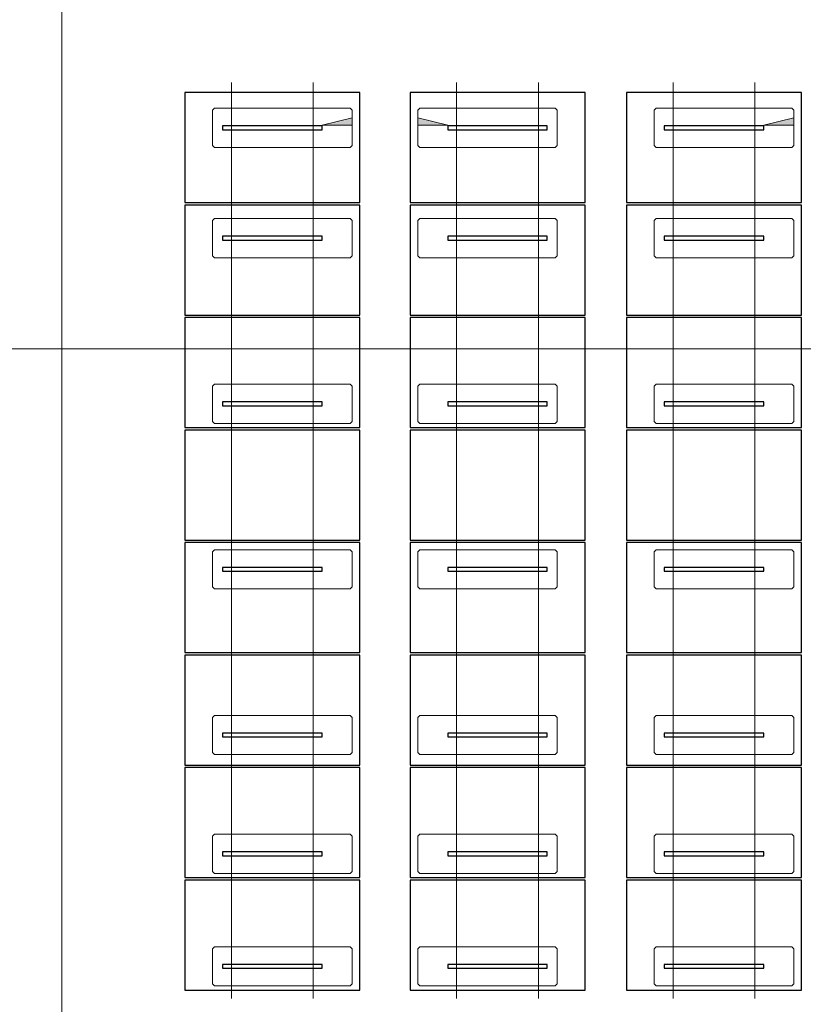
# Model space of a CAD drawing. Extents: x -720 to 300, y 62 to 1112.
# Tile 12 of 60: x -313 to -157, y 254 to 450. Entities that reach past the tile are written whole.
import ezdxf
from ezdxf.lldxf.tags import DXFTag

# ---------------------------------------------------------------- set-up
doc = ezdxf.new("R2010")
doc.units = 0
doc.layers.get('0').update_dxf_attribs({"lineweight": 13})
for name, color, linetype, lineweight in [('3_Solarbase', 7, 'Continuous', 25), ('70 -71 Achsen- 1 Gebäudeachsen', 7, 'STRICHPUNKT2-A06DN9U3MF', 18), ('ModuleHighPointMark', 7, 'Continuous', 25)]:
    doc.layers.add(name, color=color, linetype=linetype, lineweight=lineweight)
doc.layers.add('E_ST_Tragsystem', color=7, linetype='Continuous', lineweight=18, true_color=0x006666)
doc.layers.add('Modules', color=7, linetype='Continuous', lineweight=25, true_color=0xffa500)
tags = doc.linetypes.add('STRICHPUNKT2-A06DN9U3MF', pattern=[12.7, 6.35, -3.175, 0, -3.175]).pattern_tags.tags
tags[10:11] = [DXFTag(74, 4), DXFTag(75, 0), DXFTag(340, '0'), DXFTag(46, 0.0), DXFTag(50, 0.0), DXFTag(44, 0.0), DXFTag(45, 0.0)]
tags[8:9] = [DXFTag(74, 4), DXFTag(75, 0), DXFTag(340, '0'), DXFTag(46, 0.0), DXFTag(50, 0.0), DXFTag(44, 0.0), DXFTag(45, 0.0)]
tags[6:7] = [DXFTag(74, 4), DXFTag(75, 0), DXFTag(340, '0'), DXFTag(46, 0.0), DXFTag(50, 0.0), DXFTag(44, 0.0), DXFTag(45, 0.0)]
tags[4:5] = [DXFTag(74, 4), DXFTag(75, 0), DXFTag(340, '0'), DXFTag(46, 0.0), DXFTag(50, 0.0), DXFTag(44, 0.0), DXFTag(45, 0.0)]

# ---------------------------------------------------------------- blocks, each defined once
blk = doc.blocks.new('Referenz-A06DN9U5MF')
at = {"layer": '70 -71 Achsen- 1 Gebäudeachsen', "color": 0, "linetype": 'STRICHPUNKT2-A06DN9U3MF', "ltscale": 0.18}
for p, q in [((-304.85, 1084.85), (-304.85, 85.41)), ((-682.49, 384.91), (76.46, 384.91))]:
    blk.add_line(p, q, dxfattribs=at)
blk = doc.blocks.new('Blockreferenz-A06DNANXMF')
at = {"layer": '3_Solarbase', "color": 0}
for p, q in [((-208.19, 341.32), (-227.99, 341.32)), ((-227.99, 341.32), (-227.99, 340.56)), ((-227.99, 340.56), (-208.19, 340.56)), ((-208.19, 340.56), (-208.19, 341.32))]:
    blk.add_line(p, q, dxfattribs=at)
blk = doc.blocks.new('Blockreferenz-A06DNANZMF')
at = {"layer": '3_Solarbase', "color": 0}
for p, q in [((-165.09, 374.32), (-184.89, 374.32)), ((-184.89, 374.32), (-184.89, 373.56)), ((-184.89, 373.56), (-165.09, 373.56)), ((-165.09, 373.56), (-165.09, 374.32))]:
    blk.add_line(p, q, dxfattribs=at)
blk = doc.blocks.new('Blockreferenz-A06DNAO1MF')
at = {"layer": '3_Solarbase', "color": 0}
for p, q in [((-208.19, 308.32), (-227.99, 308.32)), ((-227.99, 308.32), (-227.99, 307.56)), ((-208.19, 307.56), (-208.19, 308.32)), ((-227.99, 307.56), (-208.19, 307.56))]:
    blk.add_line(p, q, dxfattribs=at)
blk = doc.blocks.new('Blockreferenz-A06DNAO3MF')
at = {"layer": '3_Solarbase', "color": 0}
for p, q in [((-253.05, 341.32), (-272.85, 341.32)), ((-272.85, 341.32), (-272.85, 340.56)), ((-272.85, 340.56), (-253.05, 340.56)), ((-253.05, 340.56), (-253.05, 341.32))]:
    blk.add_line(p, q, dxfattribs=at)
blk = doc.blocks.new('Blockreferenz-A06DNAO5MF')
at = {"layer": '3_Solarbase', "color": 0}
for p, q in [((-208.19, 407.32), (-227.99, 407.32)), ((-227.99, 407.32), (-227.99, 406.56)), ((-227.99, 406.56), (-208.19, 406.56)), ((-208.19, 406.56), (-208.19, 407.32))]:
    blk.add_line(p, q, dxfattribs=at)
blk = doc.blocks.new('Blockreferenz-A06DNAO7MF')
at = {"layer": '3_Solarbase', "color": 0}
for p, q in [((-253.05, 374.32), (-272.85, 374.32)), ((-272.85, 374.32), (-272.85, 373.56)), ((-272.85, 373.56), (-253.05, 373.56)), ((-253.05, 373.56), (-253.05, 374.32))]:
    blk.add_line(p, q, dxfattribs=at)
blk = doc.blocks.new('Blockreferenz-A06DNAO9MF')
at = {"layer": '3_Solarbase', "color": 0}
for p, q in [((-165.09, 429.32), (-184.89, 429.32)), ((-184.89, 429.32), (-184.89, 428.56)), ((-184.89, 428.56), (-165.09, 428.56)), ((-165.09, 428.56), (-165.09, 429.32))]:
    blk.add_line(p, q, dxfattribs=at)
blk = doc.blocks.new('Blockreferenz-A06DNAOBMF')
at = {"layer": '3_Solarbase', "color": 0}
for p, q in [((-253.05, 407.32), (-272.85, 407.32)), ((-272.85, 407.32), (-272.85, 406.56)), ((-272.85, 406.56), (-253.05, 406.56)), ((-253.05, 406.56), (-253.05, 407.32))]:
    blk.add_line(p, q, dxfattribs=at)
blk = doc.blocks.new('Blockreferenz-A06DNAOFMF')
at = {"layer": '3_Solarbase', "color": 0}
for p, q in [((-208.19, 341.32), (-227.99, 341.32)), ((-227.99, 341.32), (-227.99, 340.56)), ((-227.99, 340.56), (-208.19, 340.56)), ((-208.19, 340.56), (-208.19, 341.32))]:
    blk.add_line(p, q, dxfattribs=at)
blk = doc.blocks.new('Blockreferenz-A06DNAOJMF')
at = {"layer": '3_Solarbase', "color": 0}
for p, q in [((-208.19, 407.32), (-227.99, 407.32)), ((-227.99, 407.32), (-227.99, 406.56)), ((-227.99, 406.56), (-208.19, 406.56)), ((-208.19, 406.56), (-208.19, 407.32))]:
    blk.add_line(p, q, dxfattribs=at)
blk = doc.blocks.new('Blockreferenz-A06DNAOLMF')
at = {"layer": '3_Solarbase', "color": 0}
for p, q in [((-165.09, 308.32), (-184.89, 308.32)), ((-184.89, 308.32), (-184.89, 307.56)), ((-165.09, 307.56), (-165.09, 308.32)), ((-184.89, 307.56), (-165.09, 307.56))]:
    blk.add_line(p, q, dxfattribs=at)
blk = doc.blocks.new('Blockreferenz-A06DNAONMF')
at = {"layer": '3_Solarbase', "color": 0}
for p, q in [((-165.09, 407.32), (-184.89, 407.32)), ((-184.89, 407.32), (-184.89, 406.56)), ((-184.89, 406.56), (-165.09, 406.56)), ((-165.09, 406.56), (-165.09, 407.32))]:
    blk.add_line(p, q, dxfattribs=at)
blk = doc.blocks.new('Blockreferenz-A06DNAOPMF')
at = {"layer": '3_Solarbase', "color": 0}
for p, q in [((-165.09, 341.32), (-184.89, 341.32)), ((-184.89, 341.32), (-184.89, 340.56)), ((-184.89, 340.56), (-165.09, 340.56)), ((-165.09, 340.56), (-165.09, 341.32))]:
    blk.add_line(p, q, dxfattribs=at)
blk = doc.blocks.new('Blockreferenz-A06DNAORMF')
at = {"layer": '3_Solarbase', "color": 0}
for p, q in [((-253.05, 429.32), (-272.85, 429.32)), ((-272.85, 429.32), (-272.85, 428.56)), ((-272.85, 428.56), (-253.05, 428.56)), ((-253.05, 428.56), (-253.05, 429.32))]:
    blk.add_line(p, q, dxfattribs=at)
blk = doc.blocks.new('Blockreferenz-A06DNAOTMF')
at = {"layer": '3_Solarbase', "color": 0}
for p, q in [((-165.09, 374.32), (-184.89, 374.32)), ((-184.89, 374.32), (-184.89, 373.56)), ((-184.89, 373.56), (-165.09, 373.56)), ((-165.09, 373.56), (-165.09, 374.32))]:
    blk.add_line(p, q, dxfattribs=at)
blk = doc.blocks.new('Blockreferenz-A06DNAOVMF')
at = {"layer": '3_Solarbase', "color": 0}
for p, q in [((-165.09, 308.32), (-184.89, 308.32)), ((-184.89, 308.32), (-184.89, 307.56)), ((-165.09, 307.56), (-165.09, 308.32)), ((-184.89, 307.56), (-165.09, 307.56))]:
    blk.add_line(p, q, dxfattribs=at)
blk = doc.blocks.new('Blockreferenz-A06DNAOXMF')
at = {"layer": '3_Solarbase', "color": 0}
for p, q in [((-165.09, 429.32), (-184.89, 429.32)), ((-184.89, 429.32), (-184.89, 428.56)), ((-184.89, 428.56), (-165.09, 428.56)), ((-165.09, 428.56), (-165.09, 429.32))]:
    blk.add_line(p, q, dxfattribs=at)
blk = doc.blocks.new('Blockreferenz-A06DNAP7MF')
at = {"layer": 'ModuleHighPointMark', "color": 16, "lineweight": 0, "true_color": 0x6c0000}
for p, q in [((-247.05, 430.94), (-253.05, 429.44)), ((-247.05, 429.44), (-247.05, 430.94)), ((-253.05, 429.44), (-247.05, 429.44))]:
    blk.add_line(p, q, dxfattribs=at)
at = {"layer": 'ModuleHighPointMark', "color": 40, "linetype": 'ByBlock', "ltscale": 0.25, "true_color": 0xffa600}
blk.add_solid([(-247.05, 429.44), (-253.05, 429.44), (-247.05, 430.94)], dxfattribs=at)
blk = doc.blocks.new('Blockreferenz-A06DNAP9MF')
at = {"layer": 'ModuleHighPointMark', "color": 16, "lineweight": 0, "true_color": 0x6c0000}
for p, q in [((-233.99, 429.44), (-233.99, 430.94)), ((-233.99, 430.94), (-227.99, 429.44)), ((-227.99, 429.44), (-233.99, 429.44))]:
    blk.add_line(p, q, dxfattribs=at)
at = {"layer": 'ModuleHighPointMark', "color": 40, "linetype": 'ByBlock', "ltscale": 0.25, "true_color": 0xffa600}
blk.add_solid([(-233.99, 429.44), (-233.99, 430.94), (-227.99, 429.44)], dxfattribs=at)
blk = doc.blocks.new('Blockreferenz-A06DNAPFMF')
at = {"layer": 'ModuleHighPointMark', "color": 16, "lineweight": 0, "true_color": 0x6c0000}
for p, q in [((-159.09, 430.94), (-165.09, 429.44)), ((-159.09, 429.44), (-159.09, 430.94)), ((-165.09, 429.44), (-159.09, 429.44))]:
    blk.add_line(p, q, dxfattribs=at)
at = {"layer": 'ModuleHighPointMark', "color": 40, "linetype": 'ByBlock', "ltscale": 0.25, "true_color": 0xffa600}
blk.add_solid([(-159.09, 429.44), (-165.09, 429.44), (-159.09, 430.94)], dxfattribs=at)
blk = doc.blocks.new('Blockreferenz-A06DNAPJMF')
at = {"color": 96, "lineweight": -2, "true_color": 0x008000}
for p, q in [((-274.85, 311.44), (-274.45, 311.84)), ((-274.85, 304.44), (-274.85, 311.44)), ((-274.45, 311.84), (-247.45, 311.84)), ((-247.45, 311.84), (-247.05, 311.44)), ((-247.05, 311.44), (-247.05, 304.44)), ((-274.45, 304.04), (-274.85, 304.44)), ((-247.05, 304.44), (-247.45, 304.04)), ((-247.45, 304.04), (-274.45, 304.04))]:
    blk.add_line(p, q, dxfattribs=at)
blk = doc.blocks.new('Blockreferenz-A06DNAPLMF')
at = {"color": 96, "lineweight": -2, "true_color": 0x008000}
for p, q in [((-274.85, 377.44), (-274.45, 377.84)), ((-274.85, 370.44), (-274.85, 377.44)), ((-274.45, 377.84), (-247.45, 377.84)), ((-247.45, 377.84), (-247.05, 377.44)), ((-247.05, 377.44), (-247.05, 370.44)), ((-274.45, 370.04), (-274.85, 370.44)), ((-247.45, 370.04), (-274.45, 370.04)), ((-247.05, 370.44), (-247.45, 370.04))]:
    blk.add_line(p, q, dxfattribs=at)
blk = doc.blocks.new('Blockreferenz-A06DNAPNMF')
at = {"color": 96, "lineweight": -2, "true_color": 0x008000}
for p, q in [((-274.85, 432.44), (-274.45, 432.84)), ((-274.85, 425.44), (-274.85, 432.44)), ((-274.45, 432.84), (-247.45, 432.84)), ((-247.45, 432.84), (-247.05, 432.44)), ((-247.05, 432.44), (-247.05, 425.44)), ((-274.45, 425.04), (-274.85, 425.44)), ((-247.45, 425.04), (-274.45, 425.04)), ((-247.05, 425.44), (-247.45, 425.04))]:
    blk.add_line(p, q, dxfattribs=at)
blk = doc.blocks.new('Blockreferenz-A06DNAPPMF')
at = {"layer": 'Modules'}
for p, q in [((-157.56, 323.86), (-192.43, 323.86)), ((-192.43, 323.86), (-192.43, 301.94)), ((-157.56, 301.94), (-157.56, 323.86)), ((-192.43, 301.94), (-157.56, 301.94))]:
    blk.add_line(p, q, dxfattribs=at)
blk = doc.blocks.new('Blockreferenz-A06DNAPRMF')
at = {"layer": 'Modules'}
for p, q in [((-200.66, 323.86), (-235.53, 323.86)), ((-235.53, 323.86), (-235.53, 301.94)), ((-200.66, 301.94), (-200.66, 323.86)), ((-235.53, 301.94), (-200.66, 301.94))]:
    blk.add_line(p, q, dxfattribs=at)
blk = doc.blocks.new('Blockreferenz-A06DNAPXMF')
at = {"layer": 'Modules'}
for p, q in [((-245.52, 391.12), (-280.39, 391.12)), ((-280.39, 391.12), (-280.39, 369.2)), ((-245.52, 369.2), (-245.52, 391.12)), ((-280.39, 369.2), (-245.52, 369.2))]:
    blk.add_line(p, q, dxfattribs=at)
blk = doc.blocks.new('Blockreferenz-A06DNAQ1MF')
at = {"layer": '3_Solarbase', "color": 0}
for p, q in [((-253.05, 407.32), (-272.85, 407.32)), ((-272.85, 407.32), (-272.85, 406.56)), ((-272.85, 406.56), (-253.05, 406.56)), ((-253.05, 406.56), (-253.05, 407.32))]:
    blk.add_line(p, q, dxfattribs=at)
blk = doc.blocks.new('Blockreferenz-A06DNAQ3MF')
at = {"layer": 'Modules'}
for p, q in [((-157.56, 435.96), (-192.43, 435.96)), ((-192.43, 435.96), (-192.43, 414.04)), ((-157.56, 414.04), (-157.56, 435.96)), ((-192.43, 414.04), (-157.56, 414.04))]:
    blk.add_line(p, q, dxfattribs=at)
blk = doc.blocks.new('Blockreferenz-A06DNAQ7MF')
at = {"layer": 'Modules'}
for p, q in [((-157.56, 413.54), (-192.43, 413.54)), ((-192.43, 413.54), (-192.43, 391.62)), ((-157.56, 391.62), (-157.56, 413.54)), ((-192.43, 391.62), (-157.56, 391.62))]:
    blk.add_line(p, q, dxfattribs=at)
blk = doc.blocks.new('Blockreferenz-A06DNAQ9MF')
at = {"layer": 'Modules'}
for p, q in [((-245.52, 323.86), (-280.39, 323.86)), ((-280.39, 323.86), (-280.39, 301.94)), ((-245.52, 301.94), (-245.52, 323.86)), ((-280.39, 301.94), (-245.52, 301.94))]:
    blk.add_line(p, q, dxfattribs=at)
blk = doc.blocks.new('Blockreferenz-A06DNAQBMF')
at = {"layer": 'Modules'}
for p, q in [((-200.66, 368.7), (-235.53, 368.7)), ((-235.53, 368.7), (-235.53, 346.78)), ((-200.66, 346.78), (-200.66, 368.7)), ((-235.53, 346.78), (-200.66, 346.78))]:
    blk.add_line(p, q, dxfattribs=at)
blk = doc.blocks.new('Blockreferenz-A06DNAQDMF')
at = {"layer": 'Modules'}
for p, q in [((-245.52, 346.28), (-280.39, 346.28)), ((-280.39, 346.28), (-280.39, 324.36)), ((-245.52, 324.36), (-245.52, 346.28)), ((-280.39, 324.36), (-245.52, 324.36))]:
    blk.add_line(p, q, dxfattribs=at)
blk = doc.blocks.new('Blockreferenz-A06DNAQFMF')
at = {"layer": 'Modules'}
for p, q in [((-245.52, 413.54), (-280.39, 413.54)), ((-280.39, 413.54), (-280.39, 391.62)), ((-245.52, 391.62), (-245.52, 413.54)), ((-280.39, 391.62), (-245.52, 391.62))]:
    blk.add_line(p, q, dxfattribs=at)
blk = doc.blocks.new('Blockreferenz-A06DNAQHMF')
at = {"color": 96, "lineweight": -2, "true_color": 0x008000}
for p, q in [((-274.85, 344.44), (-274.45, 344.84)), ((-274.85, 337.44), (-274.85, 344.44)), ((-274.45, 344.84), (-247.45, 344.84)), ((-247.45, 344.84), (-247.05, 344.44)), ((-247.05, 344.44), (-247.05, 337.44)), ((-274.45, 337.04), (-274.85, 337.44)), ((-247.45, 337.04), (-274.45, 337.04)), ((-247.05, 337.44), (-247.45, 337.04))]:
    blk.add_line(p, q, dxfattribs=at)
blk = doc.blocks.new('Blockreferenz-A06DNAQJMF')
at = {"color": 96, "lineweight": -2, "true_color": 0x008000}
for p, q in [((-274.85, 410.44), (-274.45, 410.84)), ((-274.85, 403.44), (-274.85, 410.44)), ((-274.45, 410.84), (-247.45, 410.84)), ((-247.45, 410.84), (-247.05, 410.44)), ((-247.05, 410.44), (-247.05, 403.44)), ((-274.45, 403.04), (-274.85, 403.44)), ((-247.45, 403.04), (-274.45, 403.04)), ((-247.05, 403.44), (-247.45, 403.04))]:
    blk.add_line(p, q, dxfattribs=at)
blk = doc.blocks.new('Blockreferenz-A06DNAQLMF')
at = {"layer": 'Modules'}
for p, q in [((-200.66, 391.12), (-235.53, 391.12)), ((-235.53, 391.12), (-235.53, 369.2)), ((-200.66, 369.2), (-200.66, 391.12)), ((-235.53, 369.2), (-200.66, 369.2))]:
    blk.add_line(p, q, dxfattribs=at)
blk = doc.blocks.new('Blockreferenz-A06DNAQNMF')
at = {"color": 96, "lineweight": -2, "true_color": 0x008000}
for p, q in [((-233.99, 344.44), (-233.59, 344.84)), ((-233.99, 337.44), (-233.99, 344.44)), ((-233.59, 344.84), (-206.59, 344.84)), ((-206.59, 344.84), (-206.19, 344.44)), ((-206.19, 344.44), (-206.19, 337.44)), ((-233.59, 337.04), (-233.99, 337.44)), ((-206.59, 337.04), (-233.59, 337.04)), ((-206.19, 337.44), (-206.59, 337.04))]:
    blk.add_line(p, q, dxfattribs=at)
blk = doc.blocks.new('Blockreferenz-A06DNAQPMF')
at = {"color": 96, "lineweight": -2, "true_color": 0x008000}
for p, q in [((-233.99, 311.44), (-233.59, 311.84)), ((-233.99, 304.44), (-233.99, 311.44)), ((-233.59, 311.84), (-206.59, 311.84)), ((-206.59, 311.84), (-206.19, 311.44)), ((-206.19, 311.44), (-206.19, 304.44)), ((-233.59, 304.04), (-233.99, 304.44)), ((-206.19, 304.44), (-206.59, 304.04)), ((-206.59, 304.04), (-233.59, 304.04))]:
    blk.add_line(p, q, dxfattribs=at)
blk = doc.blocks.new('Blockreferenz-A06DNAQRMF')
at = {"layer": 'Modules'}
for p, q in [((-200.66, 413.54), (-235.53, 413.54)), ((-235.53, 413.54), (-235.53, 391.62)), ((-200.66, 391.62), (-200.66, 413.54)), ((-235.53, 391.62), (-200.66, 391.62))]:
    blk.add_line(p, q, dxfattribs=at)
blk = doc.blocks.new('Blockreferenz-A06DNAQTMF')
at = {"color": 96, "lineweight": -2, "true_color": 0x008000}
for p, q in [((-233.99, 410.44), (-233.59, 410.84)), ((-233.99, 403.44), (-233.99, 410.44)), ((-233.59, 410.84), (-206.59, 410.84)), ((-206.59, 410.84), (-206.19, 410.44)), ((-206.19, 410.44), (-206.19, 403.44)), ((-233.59, 403.04), (-233.99, 403.44)), ((-206.59, 403.04), (-233.59, 403.04)), ((-206.19, 403.44), (-206.59, 403.04))]:
    blk.add_line(p, q, dxfattribs=at)
blk = doc.blocks.new('Blockreferenz-A06DNAQVMF')
at = {"color": 96, "lineweight": -2, "true_color": 0x008000}
for p, q in [((-233.99, 377.44), (-233.59, 377.84)), ((-233.99, 370.44), (-233.99, 377.44)), ((-233.59, 377.84), (-206.59, 377.84)), ((-206.59, 377.84), (-206.19, 377.44)), ((-206.19, 377.44), (-206.19, 370.44)), ((-233.59, 370.04), (-233.99, 370.44)), ((-206.59, 370.04), (-233.59, 370.04)), ((-206.19, 370.44), (-206.59, 370.04))]:
    blk.add_line(p, q, dxfattribs=at)
blk = doc.blocks.new('Blockreferenz-A06DNAQXMF')
at = {"color": 96, "lineweight": -2, "true_color": 0x008000}
for p, q in [((-233.99, 432.44), (-233.59, 432.84)), ((-233.99, 425.44), (-233.99, 432.44)), ((-233.59, 432.84), (-206.59, 432.84)), ((-206.59, 432.84), (-206.19, 432.44)), ((-206.19, 432.44), (-206.19, 425.44)), ((-233.59, 425.04), (-233.99, 425.44)), ((-206.59, 425.04), (-233.59, 425.04)), ((-206.19, 425.44), (-206.59, 425.04))]:
    blk.add_line(p, q, dxfattribs=at)
blk = doc.blocks.new('Blockreferenz-A06DNAQZMF')
at = {"layer": 'Modules'}
for p, q in [((-245.52, 368.7), (-280.39, 368.7)), ((-280.39, 368.7), (-280.39, 346.78)), ((-245.52, 346.78), (-245.52, 368.7)), ((-280.39, 346.78), (-245.52, 346.78))]:
    blk.add_line(p, q, dxfattribs=at)
blk = doc.blocks.new('Blockreferenz-A06DNAR1MF')
at = {"color": 96, "lineweight": -2, "true_color": 0x008000}
for p, q in [((-186.89, 311.44), (-186.49, 311.84)), ((-186.89, 304.44), (-186.89, 311.44)), ((-186.49, 311.84), (-159.49, 311.84)), ((-159.49, 311.84), (-159.09, 311.44)), ((-159.09, 311.44), (-159.09, 304.44)), ((-186.49, 304.04), (-186.89, 304.44)), ((-159.09, 304.44), (-159.49, 304.04)), ((-159.49, 304.04), (-186.49, 304.04))]:
    blk.add_line(p, q, dxfattribs=at)
blk = doc.blocks.new('Blockreferenz-A06DNAR3MF')
at = {"layer": 'Modules'}
for p, q in [((-245.52, 435.96), (-280.39, 435.96)), ((-280.39, 435.96), (-280.39, 414.04)), ((-245.52, 414.04), (-245.52, 435.96)), ((-280.39, 414.04), (-245.52, 414.04))]:
    blk.add_line(p, q, dxfattribs=at)
blk = doc.blocks.new('Blockreferenz-A06DNAR5MF')
at = {"color": 96, "lineweight": -2, "true_color": 0x008000}
for p, q in [((-186.89, 377.44), (-186.49, 377.84)), ((-186.89, 370.44), (-186.89, 377.44)), ((-186.49, 377.84), (-159.49, 377.84)), ((-159.49, 377.84), (-159.09, 377.44)), ((-159.09, 377.44), (-159.09, 370.44)), ((-186.49, 370.04), (-186.89, 370.44)), ((-159.49, 370.04), (-186.49, 370.04)), ((-159.09, 370.44), (-159.49, 370.04))]:
    blk.add_line(p, q, dxfattribs=at)
blk = doc.blocks.new('Blockreferenz-A06DNAR7MF')
at = {"color": 96, "lineweight": -2, "true_color": 0x008000}
for p, q in [((-186.89, 410.44), (-186.49, 410.84)), ((-186.89, 403.44), (-186.89, 410.44)), ((-186.49, 410.84), (-159.49, 410.84)), ((-159.49, 410.84), (-159.09, 410.44)), ((-159.09, 410.44), (-159.09, 403.44)), ((-186.49, 403.04), (-186.89, 403.44)), ((-159.49, 403.04), (-186.49, 403.04)), ((-159.09, 403.44), (-159.49, 403.04))]:
    blk.add_line(p, q, dxfattribs=at)
blk = doc.blocks.new('Blockreferenz-A06DNAR9MF')
at = {"layer": 'Modules'}
for p, q in [((-200.66, 346.28), (-235.53, 346.28)), ((-235.53, 346.28), (-235.53, 324.36)), ((-200.66, 324.36), (-200.66, 346.28)), ((-235.53, 324.36), (-200.66, 324.36))]:
    blk.add_line(p, q, dxfattribs=at)
blk = doc.blocks.new('Blockreferenz-A06DNARBMF')
at = {"color": 96, "lineweight": -2, "true_color": 0x008000}
for p, q in [((-186.89, 432.44), (-186.49, 432.84)), ((-186.89, 425.44), (-186.89, 432.44)), ((-186.49, 432.84), (-159.49, 432.84)), ((-159.49, 432.84), (-159.09, 432.44)), ((-159.09, 432.44), (-159.09, 425.44)), ((-186.49, 425.04), (-186.89, 425.44)), ((-159.49, 425.04), (-186.49, 425.04)), ((-159.09, 425.44), (-159.49, 425.04))]:
    blk.add_line(p, q, dxfattribs=at)
blk = doc.blocks.new('Blockreferenz-A06DNARDMF')
at = {"layer": 'Modules'}
for p, q in [((-200.66, 435.96), (-235.53, 435.96)), ((-235.53, 435.96), (-235.53, 414.04)), ((-200.66, 414.04), (-200.66, 435.96)), ((-235.53, 414.04), (-200.66, 414.04))]:
    blk.add_line(p, q, dxfattribs=at)
blk = doc.blocks.new('Blockreferenz-A06DNARHMF')
at = {"layer": 'Modules'}
for p, q in [((-157.56, 346.28), (-192.43, 346.28)), ((-192.43, 346.28), (-192.43, 324.36)), ((-157.56, 324.36), (-157.56, 346.28)), ((-192.43, 324.36), (-157.56, 324.36))]:
    blk.add_line(p, q, dxfattribs=at)
blk = doc.blocks.new('Blockreferenz-A06DNARJMF')
at = {"layer": '3_Solarbase', "color": 0}
for p, q in [((-253.05, 308.32), (-272.85, 308.32)), ((-272.85, 308.32), (-272.85, 307.56)), ((-253.05, 307.56), (-253.05, 308.32)), ((-272.85, 307.56), (-253.05, 307.56))]:
    blk.add_line(p, q, dxfattribs=at)
blk = doc.blocks.new('Blockreferenz-A06DNARNMF')
at = {"layer": 'Modules'}
for p, q in [((-157.56, 368.7), (-192.43, 368.7)), ((-192.43, 368.7), (-192.43, 346.78)), ((-157.56, 346.78), (-157.56, 368.7)), ((-192.43, 346.78), (-157.56, 346.78))]:
    blk.add_line(p, q, dxfattribs=at)
blk = doc.blocks.new('Blockreferenz-A06DNARRMF')
at = {"layer": 'Modules'}
for p, q in [((-157.56, 391.12), (-192.43, 391.12)), ((-192.43, 391.12), (-192.43, 369.2)), ((-157.56, 369.2), (-157.56, 391.12)), ((-192.43, 369.2), (-157.56, 369.2))]:
    blk.add_line(p, q, dxfattribs=at)
blk = doc.blocks.new('Blockreferenz-A06DNARTMF')
at = {"color": 96, "lineweight": -2, "true_color": 0x008000}
for p, q in [((-186.89, 344.44), (-186.49, 344.84)), ((-186.89, 337.44), (-186.89, 344.44)), ((-186.49, 344.84), (-159.49, 344.84)), ((-159.49, 344.84), (-159.09, 344.44)), ((-159.09, 344.44), (-159.09, 337.44)), ((-186.49, 337.04), (-186.89, 337.44)), ((-159.49, 337.04), (-186.49, 337.04)), ((-159.09, 337.44), (-159.49, 337.04))]:
    blk.add_line(p, q, dxfattribs=at)
blk = doc.blocks.new('Blockreferenz-A06DNARVMF')
at = {"layer": '3_Solarbase', "color": 0}
for p, q in [((-208.19, 308.32), (-227.99, 308.32)), ((-227.99, 308.32), (-227.99, 307.56)), ((-208.19, 307.56), (-208.19, 308.32)), ((-227.99, 307.56), (-208.19, 307.56))]:
    blk.add_line(p, q, dxfattribs=at)
blk = doc.blocks.new('Blockreferenz-A06DNARZMF')
at = {"layer": '3_Solarbase', "color": 0}
for p, q in [((-208.19, 374.32), (-227.99, 374.32)), ((-227.99, 374.32), (-227.99, 373.56)), ((-227.99, 373.56), (-208.19, 373.56)), ((-208.19, 373.56), (-208.19, 374.32))]:
    blk.add_line(p, q, dxfattribs=at)
blk = doc.blocks.new('Blockreferenz-A06DNAS5MF')
at = {"layer": '3_Solarbase', "color": 0}
for p, q in [((-208.19, 429.32), (-227.99, 429.32)), ((-227.99, 429.32), (-227.99, 428.56)), ((-227.99, 428.56), (-208.19, 428.56)), ((-208.19, 428.56), (-208.19, 429.32))]:
    blk.add_line(p, q, dxfattribs=at)
blk = doc.blocks.new('Blockreferenz-A06DNAS9MF')
at = {"layer": '3_Solarbase', "color": 0}
for p, q in [((-253.05, 308.32), (-272.85, 308.32)), ((-272.85, 308.32), (-272.85, 307.56)), ((-253.05, 307.56), (-253.05, 308.32)), ((-272.85, 307.56), (-253.05, 307.56))]:
    blk.add_line(p, q, dxfattribs=at)
blk = doc.blocks.new('Blockreferenz-A06DNASBMF')
at = {"layer": '3_Solarbase', "color": 0}
for p, q in [((-165.09, 407.32), (-184.89, 407.32)), ((-184.89, 407.32), (-184.89, 406.56)), ((-184.89, 406.56), (-165.09, 406.56)), ((-165.09, 406.56), (-165.09, 407.32))]:
    blk.add_line(p, q, dxfattribs=at)
blk = doc.blocks.new('Blockreferenz-A06DNASDMF')
at = {"layer": '3_Solarbase', "color": 0}
for p, q in [((-253.05, 341.32), (-272.85, 341.32)), ((-272.85, 341.32), (-272.85, 340.56)), ((-272.85, 340.56), (-253.05, 340.56)), ((-253.05, 340.56), (-253.05, 341.32))]:
    blk.add_line(p, q, dxfattribs=at)
blk = doc.blocks.new('Blockreferenz-A06DNASFMF')
at = {"layer": '3_Solarbase', "color": 0}
for p, q in [((-253.05, 374.32), (-272.85, 374.32)), ((-272.85, 374.32), (-272.85, 373.56)), ((-272.85, 373.56), (-253.05, 373.56)), ((-253.05, 373.56), (-253.05, 374.32))]:
    blk.add_line(p, q, dxfattribs=at)
blk = doc.blocks.new('Blockreferenz-A06DNASHMF')
at = {"layer": '3_Solarbase', "color": 0}
for p, q in [((-253.05, 429.32), (-272.85, 429.32)), ((-272.85, 429.32), (-272.85, 428.56)), ((-272.85, 428.56), (-253.05, 428.56)), ((-253.05, 428.56), (-253.05, 429.32))]:
    blk.add_line(p, q, dxfattribs=at)
blk = doc.blocks.new('Blockreferenz-A06DNASJMF')
at = {"layer": '3_Solarbase', "color": 0}
for p, q in [((-208.19, 429.32), (-227.99, 429.32)), ((-227.99, 429.32), (-227.99, 428.56)), ((-227.99, 428.56), (-208.19, 428.56)), ((-208.19, 428.56), (-208.19, 429.32))]:
    blk.add_line(p, q, dxfattribs=at)
blk = doc.blocks.new('Blockreferenz-A06DNASNMF')
at = {"layer": '3_Solarbase', "color": 0}
for p, q in [((-165.09, 341.32), (-184.89, 341.32)), ((-184.89, 341.32), (-184.89, 340.56)), ((-184.89, 340.56), (-165.09, 340.56)), ((-165.09, 340.56), (-165.09, 341.32))]:
    blk.add_line(p, q, dxfattribs=at)
blk = doc.blocks.new('Blockreferenz-A06DNASPMF')
at = {"layer": '3_Solarbase', "color": 0}
for p, q in [((-208.19, 374.32), (-227.99, 374.32)), ((-227.99, 374.32), (-227.99, 373.56)), ((-227.99, 373.56), (-208.19, 373.56)), ((-208.19, 373.56), (-208.19, 374.32))]:
    blk.add_line(p, q, dxfattribs=at)
blk = doc.blocks.new('Blockreferenz-A06DNAU1MF')
at = {"layer": '3_Solarbase', "color": 0}
for p, q in [((-165.09, 284.64), (-184.89, 284.64)), ((-184.89, 284.64), (-184.89, 283.88)), ((-165.09, 283.88), (-165.09, 284.64)), ((-184.89, 283.88), (-165.09, 283.88))]:
    blk.add_line(p, q, dxfattribs=at)
blk = doc.blocks.new('Blockreferenz-A06DNAU3MF')
at = {"layer": '3_Solarbase', "color": 0}
for p, q in [((-253.05, 284.64), (-272.85, 284.64)), ((-272.85, 284.64), (-272.85, 283.88)), ((-253.05, 283.88), (-253.05, 284.64)), ((-272.85, 283.88), (-253.05, 283.88))]:
    blk.add_line(p, q, dxfattribs=at)
blk = doc.blocks.new('Blockreferenz-A06DNAU5MF')
at = {"layer": '3_Solarbase', "color": 0}
for p, q in [((-165.09, 284.64), (-184.89, 284.64)), ((-184.89, 284.64), (-184.89, 283.88)), ((-165.09, 283.88), (-165.09, 284.64)), ((-184.89, 283.88), (-165.09, 283.88))]:
    blk.add_line(p, q, dxfattribs=at)
blk = doc.blocks.new('Blockreferenz-A06DNAU9MF')
at = {"color": 96, "lineweight": -2, "true_color": 0x008000}
for p, q in [((-274.85, 287.76), (-274.45, 288.16)), ((-274.85, 280.76), (-274.85, 287.76)), ((-274.45, 288.16), (-247.45, 288.16)), ((-247.45, 288.16), (-247.05, 287.76)), ((-247.05, 287.76), (-247.05, 280.76)), ((-274.45, 280.36), (-274.85, 280.76)), ((-247.05, 280.76), (-247.45, 280.36)), ((-247.45, 280.36), (-274.45, 280.36))]:
    blk.add_line(p, q, dxfattribs=at)
blk = doc.blocks.new('Blockreferenz-A06DNAUBMF')
at = {"layer": 'Modules'}
for p, q in [((-245.52, 301.44), (-280.39, 301.44)), ((-280.39, 301.44), (-280.39, 279.52)), ((-245.52, 279.52), (-245.52, 301.44)), ((-280.39, 279.52), (-245.52, 279.52))]:
    blk.add_line(p, q, dxfattribs=at)
blk = doc.blocks.new('Blockreferenz-A06DNAUFMF')
at = {"layer": 'Modules'}
for p, q in [((-200.66, 301.44), (-235.53, 301.44)), ((-235.53, 301.44), (-235.53, 279.52)), ((-200.66, 279.52), (-200.66, 301.44)), ((-235.53, 279.52), (-200.66, 279.52))]:
    blk.add_line(p, q, dxfattribs=at)
blk = doc.blocks.new('Blockreferenz-A06DNAUHMF')
at = {"color": 96, "lineweight": -2, "true_color": 0x008000}
for p, q in [((-233.99, 287.76), (-233.59, 288.16)), ((-233.99, 280.76), (-233.99, 287.76)), ((-233.59, 288.16), (-206.59, 288.16)), ((-206.59, 288.16), (-206.19, 287.76)), ((-206.19, 287.76), (-206.19, 280.76)), ((-233.59, 280.36), (-233.99, 280.76)), ((-206.19, 280.76), (-206.59, 280.36)), ((-206.59, 280.36), (-233.59, 280.36))]:
    blk.add_line(p, q, dxfattribs=at)
blk = doc.blocks.new('Blockreferenz-A06DNAUJMF')
at = {"color": 96, "lineweight": -2, "true_color": 0x008000}
for p, q in [((-186.89, 287.76), (-186.49, 288.16)), ((-186.89, 280.76), (-186.89, 287.76)), ((-186.49, 288.16), (-159.49, 288.16)), ((-159.49, 288.16), (-159.09, 287.76)), ((-159.09, 287.76), (-159.09, 280.76)), ((-186.49, 280.36), (-186.89, 280.76)), ((-159.09, 280.76), (-159.49, 280.36)), ((-159.49, 280.36), (-186.49, 280.36))]:
    blk.add_line(p, q, dxfattribs=at)
blk = doc.blocks.new('Blockreferenz-A06DNAUNMF')
at = {"layer": 'Modules'}
for p, q in [((-157.56, 301.44), (-192.43, 301.44)), ((-192.43, 301.44), (-192.43, 279.52)), ((-157.56, 279.52), (-157.56, 301.44)), ((-192.43, 279.52), (-157.56, 279.52))]:
    blk.add_line(p, q, dxfattribs=at)
blk = doc.blocks.new('Blockreferenz-A06DNAUPMF')
at = {"layer": '3_Solarbase', "color": 0}
for p, q in [((-208.19, 284.64), (-227.99, 284.64)), ((-227.99, 284.64), (-227.99, 283.88)), ((-208.19, 283.88), (-208.19, 284.64)), ((-227.99, 283.88), (-208.19, 283.88))]:
    blk.add_line(p, q, dxfattribs=at)
blk = doc.blocks.new('Blockreferenz-A06DNAURMF')
at = {"layer": '3_Solarbase', "color": 0}
for p, q in [((-253.05, 284.64), (-272.85, 284.64)), ((-272.85, 284.64), (-272.85, 283.88)), ((-253.05, 283.88), (-253.05, 284.64)), ((-272.85, 283.88), (-253.05, 283.88))]:
    blk.add_line(p, q, dxfattribs=at)
blk = doc.blocks.new('Blockreferenz-A06DNAUVMF')
at = {"layer": '3_Solarbase', "color": 0}
for p, q in [((-208.19, 284.64), (-227.99, 284.64)), ((-227.99, 284.64), (-227.99, 283.88)), ((-208.19, 283.88), (-208.19, 284.64)), ((-227.99, 283.88), (-208.19, 283.88))]:
    blk.add_line(p, q, dxfattribs=at)
blk = doc.blocks.new('Blockreferenz-A06DNB0RMF')
at = {"layer": '3_Solarbase', "color": 0}
for p, q in [((-165.09, 262.22), (-184.89, 262.22)), ((-184.89, 262.22), (-184.89, 261.46)), ((-184.89, 261.46), (-165.09, 261.46)), ((-165.09, 261.46), (-165.09, 262.22))]:
    blk.add_line(p, q, dxfattribs=at)
blk = doc.blocks.new('Blockreferenz-A06DNB0TMF')
at = {"layer": '3_Solarbase', "color": 0}
for p, q in [((-253.05, 262.22), (-272.85, 262.22)), ((-272.85, 262.22), (-272.85, 261.46)), ((-272.85, 261.46), (-253.05, 261.46)), ((-253.05, 261.46), (-253.05, 262.22))]:
    blk.add_line(p, q, dxfattribs=at)
blk = doc.blocks.new('Blockreferenz-A06DNB0VMF')
at = {"layer": '3_Solarbase', "color": 0}
for p, q in [((-165.09, 262.22), (-184.89, 262.22)), ((-184.89, 262.22), (-184.89, 261.46)), ((-184.89, 261.46), (-165.09, 261.46)), ((-165.09, 261.46), (-165.09, 262.22))]:
    blk.add_line(p, q, dxfattribs=at)
blk = doc.blocks.new('Blockreferenz-A06DNB0ZMF')
at = {"color": 96, "lineweight": -2, "true_color": 0x008000}
for p, q in [((-274.85, 265.34), (-274.45, 265.74)), ((-274.85, 258.34), (-274.85, 265.34)), ((-274.45, 265.74), (-247.45, 265.74)), ((-247.45, 265.74), (-247.05, 265.34)), ((-247.05, 265.34), (-247.05, 258.34)), ((-274.45, 257.94), (-274.85, 258.34)), ((-247.45, 257.94), (-274.45, 257.94)), ((-247.05, 258.34), (-247.45, 257.94))]:
    blk.add_line(p, q, dxfattribs=at)
blk = doc.blocks.new('Blockreferenz-A06DNB11MF')
at = {"layer": 'Modules'}
for p, q in [((-245.52, 279.02), (-280.39, 279.02)), ((-280.39, 279.02), (-280.39, 257.1)), ((-245.52, 257.1), (-245.52, 279.02)), ((-280.39, 257.1), (-245.52, 257.1))]:
    blk.add_line(p, q, dxfattribs=at)
blk = doc.blocks.new('Blockreferenz-A06DNB15MF')
at = {"layer": 'Modules'}
for p, q in [((-200.66, 279.02), (-235.53, 279.02)), ((-235.53, 279.02), (-235.53, 257.1)), ((-200.66, 257.1), (-200.66, 279.02)), ((-235.53, 257.1), (-200.66, 257.1))]:
    blk.add_line(p, q, dxfattribs=at)
blk = doc.blocks.new('Blockreferenz-A06DNB17MF')
at = {"color": 96, "lineweight": -2, "true_color": 0x008000}
for p, q in [((-233.99, 265.34), (-233.59, 265.74)), ((-233.99, 258.34), (-233.99, 265.34)), ((-233.59, 265.74), (-206.59, 265.74)), ((-206.59, 265.74), (-206.19, 265.34)), ((-206.19, 265.34), (-206.19, 258.34)), ((-233.59, 257.94), (-233.99, 258.34)), ((-206.59, 257.94), (-233.59, 257.94)), ((-206.19, 258.34), (-206.59, 257.94))]:
    blk.add_line(p, q, dxfattribs=at)
blk = doc.blocks.new('Blockreferenz-A06DNB19MF')
at = {"color": 96, "lineweight": -2, "true_color": 0x008000}
for p, q in [((-186.89, 265.34), (-186.49, 265.74)), ((-186.89, 258.34), (-186.89, 265.34)), ((-186.49, 265.74), (-159.49, 265.74)), ((-159.49, 265.74), (-159.09, 265.34)), ((-159.09, 265.34), (-159.09, 258.34)), ((-186.49, 257.94), (-186.89, 258.34)), ((-159.49, 257.94), (-186.49, 257.94)), ((-159.09, 258.34), (-159.49, 257.94))]:
    blk.add_line(p, q, dxfattribs=at)
blk = doc.blocks.new('Blockreferenz-A06DNB1DMF')
at = {"layer": 'Modules'}
for p, q in [((-157.56, 279.02), (-192.43, 279.02)), ((-192.43, 279.02), (-192.43, 257.1)), ((-157.56, 257.1), (-157.56, 279.02)), ((-192.43, 257.1), (-157.56, 257.1))]:
    blk.add_line(p, q, dxfattribs=at)
blk = doc.blocks.new('Blockreferenz-A06DNB1FMF')
at = {"layer": '3_Solarbase', "color": 0}
for p, q in [((-208.19, 262.22), (-227.99, 262.22)), ((-227.99, 262.22), (-227.99, 261.46)), ((-227.99, 261.46), (-208.19, 261.46)), ((-208.19, 261.46), (-208.19, 262.22))]:
    blk.add_line(p, q, dxfattribs=at)
blk = doc.blocks.new('Blockreferenz-A06DNB1HMF')
at = {"layer": '3_Solarbase', "color": 0}
for p, q in [((-253.05, 262.22), (-272.85, 262.22)), ((-272.85, 262.22), (-272.85, 261.46)), ((-272.85, 261.46), (-253.05, 261.46)), ((-253.05, 261.46), (-253.05, 262.22))]:
    blk.add_line(p, q, dxfattribs=at)
blk = doc.blocks.new('Blockreferenz-A06DNB1LMF')
at = {"layer": '3_Solarbase', "color": 0}
for p, q in [((-208.19, 262.22), (-227.99, 262.22)), ((-227.99, 262.22), (-227.99, 261.46)), ((-227.99, 261.46), (-208.19, 261.46)), ((-208.19, 261.46), (-208.19, 262.22))]:
    blk.add_line(p, q, dxfattribs=at)

msp = doc.modelspace()

# ---------------------------------------------------------------- linework, layer by layer
at = {"layer": 'E_ST_Tragsystem', "color": 1, "ltscale": 0.18, "true_color": 0xff0000}
for p, q in [((-271.11, 395.94), (-271.11, 437.96)), ((-254.8, 395.94), (-254.8, 437.96)), ((-226.25, 395.94), (-226.25, 437.96)), ((-209.94, 395.94), (-209.94, 437.96)), ((-183.15, 395.94), (-183.15, 437.96)), ((-166.84, 395.94), (-166.84, 437.96)), ((-271.11, 299.94), (-271.11, 395.94)), ((-254.8, 299.94), (-254.8, 395.94)), ((-226.25, 299.94), (-226.25, 395.94)), ((-209.94, 299.94), (-209.94, 395.94)), ((-183.15, 299.94), (-183.15, 395.94)), ((-166.84, 299.94), (-166.84, 395.94)), ((-271.11, 255.42), (-271.11, 327.66)), ((-254.8, 255.42), (-254.8, 327.66)), ((-226.25, 255.42), (-226.25, 327.66)), ((-209.94, 255.42), (-209.94, 327.66)), ((-183.15, 255.42), (-183.15, 327.66)), ((-166.84, 255.42), (-166.84, 327.66))]:
    msp.add_line(p, q, dxfattribs=at)

# ---------------------------------------------------------------- block references
at = {"color": 8, "lineweight": 13, "ltscale": 0.13, "true_color": 0x808080}
msp.add_blockref('Referenz-A06DN9U5MF', (0, 0), dxfattribs=at)
at = {"layer": 'E_ST_Tragsystem', "color": 7, "ltscale": 0.18, "true_color": 0xffffff}
for name in ['Blockreferenz-A06DNAR3MF', 'Blockreferenz-A06DNARDMF', 'Blockreferenz-A06DNAQ3MF', 'Blockreferenz-A06DNAQFMF', 'Blockreferenz-A06DNAQRMF', 'Blockreferenz-A06DNAQ7MF', 'Blockreferenz-A06DNAPXMF', 'Blockreferenz-A06DNAQLMF', 'Blockreferenz-A06DNARRMF', 'Blockreferenz-A06DNAQZMF', 'Blockreferenz-A06DNAQBMF', 'Blockreferenz-A06DNARNMF', 'Blockreferenz-A06DNAQDMF', 'Blockreferenz-A06DNAR9MF', 'Blockreferenz-A06DNARHMF', 'Blockreferenz-A06DNAQ9MF', 'Blockreferenz-A06DNAPRMF', 'Blockreferenz-A06DNAPPMF', 'Blockreferenz-A06DNAUBMF', 'Blockreferenz-A06DNAUFMF', 'Blockreferenz-A06DNAUNMF', 'Blockreferenz-A06DNB11MF', 'Blockreferenz-A06DNB15MF', 'Blockreferenz-A06DNB1DMF']:
    msp.add_blockref(name, (0, 0), dxfattribs=at)
at = {"layer": 'E_ST_Tragsystem', "color": 0, "ltscale": 0.18}
for name in ['Blockreferenz-A06DNAPNMF', 'Blockreferenz-A06DNAQXMF', 'Blockreferenz-A06DNARBMF', 'Blockreferenz-A06DNAP7MF', 'Blockreferenz-A06DNAP9MF', 'Blockreferenz-A06DNAPFMF', 'Blockreferenz-A06DNAQJMF', 'Blockreferenz-A06DNAQTMF', 'Blockreferenz-A06DNAR7MF', 'Blockreferenz-A06DNAPLMF', 'Blockreferenz-A06DNAQVMF', 'Blockreferenz-A06DNAR5MF', 'Blockreferenz-A06DNAQHMF', 'Blockreferenz-A06DNAQNMF', 'Blockreferenz-A06DNARTMF', 'Blockreferenz-A06DNAPJMF', 'Blockreferenz-A06DNAQPMF', 'Blockreferenz-A06DNAR1MF', 'Blockreferenz-A06DNAU9MF', 'Blockreferenz-A06DNAUHMF', 'Blockreferenz-A06DNAUJMF', 'Blockreferenz-A06DNB0ZMF', 'Blockreferenz-A06DNB17MF', 'Blockreferenz-A06DNB19MF']:
    msp.add_blockref(name, (0, 0), dxfattribs=at)
at = {"layer": 'E_ST_Tragsystem', "color": 5, "ltscale": 0.18, "true_color": 0x0000ff}
for name in ['Blockreferenz-A06DNAORMF', 'Blockreferenz-A06DNASHMF', 'Blockreferenz-A06DNAS5MF', 'Blockreferenz-A06DNASJMF', 'Blockreferenz-A06DNAO9MF', 'Blockreferenz-A06DNAOXMF', 'Blockreferenz-A06DNAOBMF', 'Blockreferenz-A06DNAQ1MF', 'Blockreferenz-A06DNAO5MF', 'Blockreferenz-A06DNAOJMF', 'Blockreferenz-A06DNAONMF', 'Blockreferenz-A06DNASBMF', 'Blockreferenz-A06DNAO7MF', 'Blockreferenz-A06DNASFMF', 'Blockreferenz-A06DNARZMF', 'Blockreferenz-A06DNASPMF', 'Blockreferenz-A06DNANZMF', 'Blockreferenz-A06DNAOTMF', 'Blockreferenz-A06DNAO3MF', 'Blockreferenz-A06DNASDMF', 'Blockreferenz-A06DNANXMF', 'Blockreferenz-A06DNAOFMF', 'Blockreferenz-A06DNAOPMF', 'Blockreferenz-A06DNASNMF', 'Blockreferenz-A06DNARJMF', 'Blockreferenz-A06DNAS9MF', 'Blockreferenz-A06DNAO1MF', 'Blockreferenz-A06DNARVMF', 'Blockreferenz-A06DNAOLMF', 'Blockreferenz-A06DNAOVMF', 'Blockreferenz-A06DNAU3MF', 'Blockreferenz-A06DNAURMF', 'Blockreferenz-A06DNAUPMF', 'Blockreferenz-A06DNAUVMF', 'Blockreferenz-A06DNAU1MF', 'Blockreferenz-A06DNAU5MF', 'Blockreferenz-A06DNB0TMF', 'Blockreferenz-A06DNB1HMF', 'Blockreferenz-A06DNB1FMF', 'Blockreferenz-A06DNB1LMF', 'Blockreferenz-A06DNB0RMF', 'Blockreferenz-A06DNB0VMF']:
    msp.add_blockref(name, (0, 0), dxfattribs=at)

doc.saveas('drawing.dxf')
